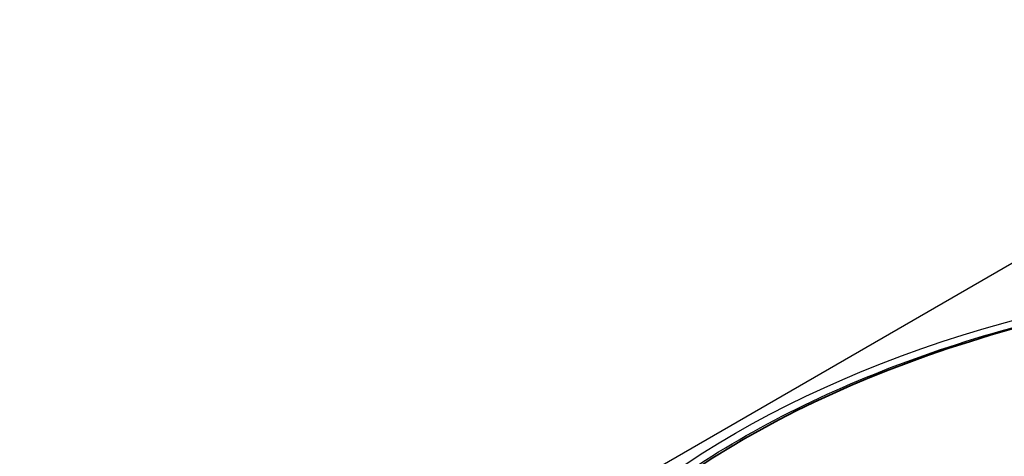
# Model space of a CAD drawing. Header units: millimetres. Extents: x -21336 to 21336, y -500 to 5820.
# Tile 9 of 27: x 3166 to 3203, y 2082 to 2099. Entities that reach past the tile are written whole.
import ezdxf

# ---------------------------------------------------------------- set-up
doc = ezdxf.new("R2010")
doc.units = ezdxf.units.MM
doc.header["$LTSCALE"] = 20
doc.layers.add('_Sichtbarkanten', color=7, linetype='Continuous', lineweight=25)
doc.layers.add('Sichtbar schmal (ISO)', color=7, linetype='Continuous', lineweight=35)

msp = doc.modelspace()

# ---------------------------------------------------------------- linework, layer by layer
at = {"layer": '_Sichtbarkanten'}
msp.add_line((3165.622, 2067.68), (3219.697, 2098.9), dxfattribs=at)
msp.add_ellipse((3219.7, 2067.678), major_axis=(37.75, 0), ratio=0.57735, dxfattribs=at)
msp.add_open_spline([(3182.25, 2068.484), (3182.434, 2070.791), (3183.255, 2073.077), (3186.087, 2077.396), (3188.111, 2079.426), (3193.159, 2083.021), (3196.189, 2084.583), (3202.942, 2087.073), (3206.664, 2088.002), (3214.422, 2089.133), (3218.456, 2089.336), (3226.432, 2088.997), (3230.371, 2088.456), (3237.76, 2086.681), (3241.208, 2085.448), (3247.264, 2082.41), (3249.87, 2080.606), (3253.972, 2076.606), (3255.468, 2074.41), (3256.777, 2070.929), (3257.053, 2069.709), (3257.151, 2068.484)], degree=3, knots=[2.439534, 2.439534, 2.439534, 2.439534, 2.755431, 2.755431, 3.07473, 3.07473, 3.395781, 3.395781, 3.716839, 3.716839, 4.037714, 4.037714, 4.358544, 4.358544, 4.679492, 4.679492, 5.000621, 5.000621, 5.32124, 5.32124, 5.488972, 5.488972, 5.488972, 5.488972], dxfattribs=at)
at = {"layer": 'Sichtbar schmal (ISO)'}
msp.add_ellipse((3219.7, 2067.678), major_axis=(37.241, 0), ratio=0.57735, dxfattribs=at)

doc.saveas('drawing.dxf')
